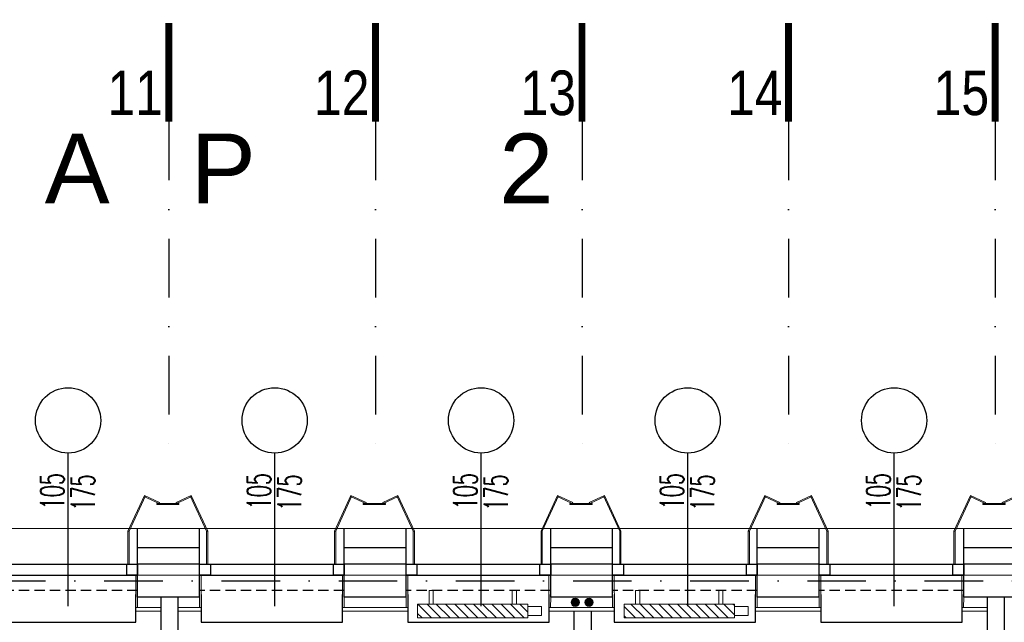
# Model space of a CAD drawing. Header units: millimetres. Extents: x 14495 to 271441, y -21035 to 2232.
# Tile 22 of 227: x 84191 to 84906, y -5329 to -4891. Entities that reach past the tile are written whole.
import ezdxf
from ezdxf.enums import TextEntityAlignment as Align

# ---------------------------------------------------------------- set-up
doc = ezdxf.new("R2010")
doc.units = ezdxf.units.MM
doc.linetypes.add('DASHDOT', pattern=[1, 0.5, -0.25, 0, -0.25])
doc.linetypes.add('HIDDENX2', pattern=[0.75, 0.5, -0.25])
for name, color, linetype, lineweight in [('0-c.o.-grzejniki', 34, 'Continuous', 9), ('A_L_CIENKA', 251, 'Continuous', 5), ('A_obudowy G-K', 31, 'Continuous', 0), ('SAN_Przewody powrotne CO na rzucie', 180, 'Continuous', 40), ('SAN_Przewody zasilające CO na rzucie', 20, 'Continuous', 40)]:
    doc.layers.add(name, color=color, linetype=linetype, lineweight=lineweight)
for name, color, linetype in [('_1_cienkie', 251, 'Continuous'), ('_A_widok', 1, 'Continuous'), ('a-bloki-drzwi', 52, 'Continuous'), ('a-cienka', 8, 'Continuous'), ('A_bloki-drzwi', 1, 'Continuous'), ('A_BLOKI_KÓŁKO', 1, 'Continuous'), ('A_BLOKI_OPIS', 1, 'Continuous'), ('a_cienka', 8, 'Continuous'), ('A_grzejniki', 34, 'Continuous'), ('A_L przerywana', 251, 'HIDDENX2'), ('A_Lwidok', 1, 'Continuous'), ('A_okładzina HPL', 37, 'Continuous'), ('A_opis', 1, 'Continuous'), ('A_OSIE', 252, 'DASHDOT'), ('A_PROJEKTOWANE', 3, 'Continuous'), ('A_SC_DZIAlOWE', 4, 'Continuous')]:
    doc.layers.add(name, color=color, linetype=linetype)
doc.styles.add('cent', font='swissel.ttf')
doc.styles.add('ROMANS', font='romans', dxfattribs={"width": 0.6})

# ---------------------------------------------------------------- blocks, each defined once
blk = doc.blocks.new('OSS1')
at = {"linetype": 'Continuous', "const_width": 5}
blk.add_lwpolyline([(0, 0), (0, -71.57)], dxfattribs=at)
at = {"style": 'cent'}
blk.add_attdef('01', text='', height=32.4, dxfattribs=at).set_placement((-4.39, -34.41), align=Align.RIGHT)
blk = doc.blocks.new('fghsdx')
at = {"lineweight": 0}
for p, q in [((-37.08, -19.4), (-25.08, 6.6)), ((-36.19, -19.4), (-24.35, 6.26)), ((-14.42, 0.8), (-25.41, 5.87)), ((-14.08, 1.53), (-25.08, 6.6)), ((-16.15, 0.8), (0, 0.8)), ((-16.15, 0.8), (-16.15, 0)), ((-16.15, 0), (0, 0)), ((-14.42, 0.8), (-14.08, 1.53)), ((-2.07, 1.53), (8.92, 6.6)), ((-1.73, 0.8), (-2.07, 1.53)), ((-1.73, 0.8), (9.26, 5.87)), ((0, 0.8), (0, 0)), ((20.04, -19.4), (8.2, 6.26)), ((20.92, -19.4), (8.92, 6.6)), ((-37.08, -19.4), (-36.19, -19.4)), ((20.92, -19.4), (20.04, -19.4))]:
    blk.add_line(p, q, dxfattribs=at)
blk = doc.blocks.new('mjkk')
at = {"layer": '0-c.o.-grzejniki'}
h = blk.add_hatch(dxfattribs=at)
h.set_pattern_fill('ANSI31', color=256, scale=1.5, angle=-90.01613, style=0)
h.set_pattern_definition([(-135.016127, (-172292.014, 132455.0023), (-3.36664804, 3.36854379), [])])
h.paths.add_polyline_path([(-9.98, -80), (-0.01, -80), (0, 0), (-9.98, 0)])
blk.add_lwpolyline([(-9.98, -80), (-9.98, 0), (0, 0), (-0.01, -80)], close=True, dxfattribs=at)
at = {"layer": '0-c.o.-grzejniki', "ltscale": 2}
for points in [[(10.03, -11.37), (10.03, -8.26), (0.02, -8.26), (0.02, -11.37)], [(10.03, -68.63), (10.03, -71.74), (0.02, -71.74), (0.02, -68.63)], [(-1.75, -80), (-1.75, -90), (-8.23, -90), (-8.23, -80)]]:
    blk.add_lwpolyline(points, close=True, dxfattribs=at)
blk = doc.blocks.new('HJTS')
at = {"color": 8}
blk.add_line((0, 0), (0, 111.34), dxfattribs=at)
at = {"layer": 'A_BLOKI_KÓŁKO', "ltscale": 0.04}
blk.add_circle((0, 135.04), 23.7, dxfattribs=at)
at = {"layer": 'A_BLOKI_OPIS', "style": 'ROMANS'}
for tag, height, width, p in [('O', 20.59, 0.5, (-0.05, 135.67)), ('100', 17.16, 0.6, (-11.49, 86.54)), ('200', 17.16, 0.6, (10.76, 86.54))]:
    blk.add_attdef(tag, text='', height=height, rotation=90, dxfattribs=dict(at, width=width)).set_placement(p, align=Align.MIDDLE)

msp = doc.modelspace()

# ---------------------------------------------------------------- hatches: boundary and pattern name
at = {"layer": 'SAN_Przewody powrotne CO na rzucie', "lineweight": 13}
msp.add_hatch(color=256, dxfattribs=at).paths.add_polyline_path([(84591.85, -5314.03, 1), (84597.85, -5314.03, 1)])
at = {"layer": 'SAN_Przewody zasilające CO na rzucie', "lineweight": 13}
msp.add_hatch(color=256, dxfattribs=at).paths.add_polyline_path([(84601.85, -5314.03, 1), (84607.85, -5314.03, 1)])

# ---------------------------------------------------------------- linework, layer by layer
at = {"layer": '_1_cienkie'}
for p, q in [((84277.08, -5274.37), (84277.08, -5260.37)), ((84322.08, -5274.37), (84322.08, -5260.37)), ((84427.08, -5274.37), (84427.08, -5260.37)), ((84472.08, -5274.37), (84472.08, -5260.37)), ((84577.01, -5274.37), (84577.01, -5260.37)), ((84622.01, -5274.37), (84622.01, -5260.37)), ((84727.01, -5274.37), (84727.01, -5260.37)), ((84772.01, -5274.37), (84772.01, -5260.37)), ((84876.93, -5274.37), (84876.93, -5260.37))]:
    msp.add_line(p, q, dxfattribs=at)
at = {"layer": '_A_widok'}
for p, q in [((84172.08, -5294.37), (84277.08, -5294.37)), ((84322.08, -5294.37), (84427.08, -5294.37)), ((84472.01, -5294.37), (84577.01, -5294.37)), ((84622.01, -5294.37), (84727.01, -5294.37)), ((84771.93, -5294.37), (84876.93, -5294.37))]:
    msp.add_line(p, q, dxfattribs=at)
at = {"layer": 'a-cienka'}
for points in [[(84322.01, -5286.37), (84277.01, -5286.37)], [(84472.01, -5286.37), (84427.01, -5286.37)], [(84622.01, -5286.37), (84577.01, -5286.37)], [(84772.01, -5286.37), (84727.01, -5286.37)], [(84921.93, -5286.37), (84876.93, -5286.37)]]:
    msp.add_lwpolyline(points, dxfattribs=at)
at = {"layer": 'A_bloki-drzwi'}
for p, q in [((84172.08, -5286.37), (84277.08, -5286.37)), ((84322.08, -5286.37), (84427.08, -5286.37)), ((84472.01, -5286.37), (84577.01, -5286.37)), ((84622.01, -5286.37), (84727.01, -5286.37)), ((84771.93, -5286.37), (84876.93, -5286.37)), ((84172.08, -5294.37), (84277.08, -5294.37)), ((84322.08, -5294.37), (84427.08, -5294.37)), ((84472.01, -5294.37), (84577.01, -5294.37)), ((84622.01, -5294.37), (84727.01, -5294.37)), ((84771.93, -5294.37), (84876.93, -5294.37))]:
    msp.add_line(p, q, dxfattribs=at)
for points in [[(84269.21, -5286.37), (84277.08, -5286.37), (84277.08, -5294.37), (84269.21, -5294.37)], [(84322.08, -5286.37), (84329.95, -5286.37), (84329.95, -5294.37), (84322.08, -5294.37)], [(84419.21, -5286.37), (84427.08, -5286.37), (84427.08, -5294.37), (84419.21, -5294.37)], [(84472.01, -5286.37), (84479.88, -5286.37), (84479.88, -5294.37), (84472.01, -5294.37)], [(84569.14, -5286.37), (84577.01, -5286.37), (84577.01, -5294.37), (84569.14, -5294.37)], [(84622.01, -5286.37), (84629.88, -5286.37), (84629.88, -5294.37), (84622.01, -5294.37)], [(84719.14, -5286.37), (84727.01, -5286.37), (84727.01, -5294.37), (84719.14, -5294.37)], [(84771.93, -5286.37), (84779.8, -5286.37), (84779.8, -5294.37), (84771.93, -5294.37)], [(84869.07, -5286.37), (84876.93, -5286.37), (84876.93, -5294.37), (84869.07, -5294.37)]]:
    msp.add_lwpolyline(points, close=True, dxfattribs=at)
at = {"layer": 'a_cienka', "linetype": 'Continuous', "lineweight": 13}
msp.add_line((86526.65, -5294.37), (82739.33, -5294.37), dxfattribs=at)
at = {"layer": 'A_L przerywana', "ltscale": 15}
for p, q in [((84277.08, -5305.37), (84172.08, -5305.37)), ((84427.01, -5305.37), (84322.01, -5305.37)), ((84577.01, -5305.37), (84472.01, -5305.37)), ((84727.01, -5305.37), (84622.01, -5305.37)), ((84877.01, -5305.37), (84772.01, -5305.37))]:
    msp.add_line(p, q, dxfattribs=at)
at = {"layer": 'A_L_CIENKA'}
for p, q in [((82411.29, -5260.37), (86596.29, -5260.37)), ((84172.08, -5260.37), (84277.08, -5260.37)), ((84322.08, -5260.37), (84427.08, -5260.37)), ((84622.01, -5260.37), (84727.01, -5260.37)), ((84771.93, -5260.37), (84876.93, -5260.37))]:
    msp.add_line(p, q, dxfattribs=at)
at = {"layer": 'A_Lwidok'}
for points in [[(84173.29, -5308.37), (84173.29, -5328.37), (84275.79, -5328.37), (84275.79, -5308.37)], [(84323.3, -5308.37), (84323.3, -5328.37), (84425.8, -5328.37), (84425.8, -5308.37)], [(84473.3, -5308.37), (84473.3, -5328.37), (84575.8, -5328.37), (84575.8, -5308.37)], [(84623.22, -5308.37), (84623.22, -5328.37), (84725.72, -5328.37), (84725.72, -5308.37)], [(84773.22, -5308.37), (84773.22, -5328.37), (84875.72, -5328.37), (84875.72, -5308.37)]]:
    msp.add_lwpolyline(points, dxfattribs=at)
at = {"layer": 'A_obudowy G-K', "linetype": 'Continuous', "lineweight": 5}
for p, q in [((84275.81, -5320.37), (84275.85, -5294.37)), ((84323.31, -5320.37), (84323.27, -5294.37)), ((84425.81, -5320.37), (84425.85, -5294.37)), ((84473.31, -5320.37), (84473.27, -5294.37)), ((84575.74, -5320.37), (84575.78, -5294.37)), ((84623.24, -5320.37), (84623.2, -5294.37)), ((84725.74, -5320.37), (84725.78, -5294.37)), ((84773.24, -5320.37), (84773.2, -5294.37)), ((84875.67, -5320.37), (84875.71, -5294.37)), ((84277.07, -5317.87), (84277.08, -5310.37)), ((84322.06, -5317.87), (84322.05, -5310.37)), ((84427.07, -5317.87), (84427.08, -5310.37)), ((84472.06, -5317.87), (84472.05, -5310.37)), ((84576.99, -5317.87), (84577.01, -5310.37)), ((84621.99, -5317.87), (84621.97, -5310.37)), ((84726.99, -5317.87), (84727.01, -5310.37)), ((84771.99, -5317.87), (84771.97, -5310.37)), ((84876.92, -5317.87), (84876.93, -5310.37))]:
    msp.add_line(p, q, dxfattribs=at)
at = {"layer": 'A_obudowy G-K', "lineweight": 5}
for points in [[(84293.87, -5317.87), (84275.82, -5317.87)], [(84323.31, -5317.87), (84306.37, -5317.87)], [(84473.31, -5317.87), (84425.82, -5317.87)], [(84593.87, -5317.87), (84575.74, -5317.87)], [(84623.24, -5317.87), (84593.87, -5317.87)], [(84773.24, -5317.87), (84725.74, -5317.87)], [(84893.94, -5317.87), (84875.67, -5317.87)], [(84293.87, -5320.37), (84275.81, -5320.37)], [(84323.31, -5320.37), (84306.37, -5320.37)], [(84473.31, -5320.37), (84425.81, -5320.37)], [(84593.87, -5320.37), (84575.74, -5320.37)], [(84623.24, -5320.37), (84593.87, -5320.37)], [(84773.24, -5320.37), (84725.74, -5320.37)], [(84893.94, -5320.37), (84875.67, -5320.37)]]:
    msp.add_lwpolyline(points, dxfattribs=at)
at = {"layer": 'A_okładzina HPL', "lineweight": 0}
for p, q in [((84270, -5262.37), (84270, -5286.37)), ((84270.88, -5262.37), (84270.88, -5286.37)), ((84327.12, -5262.37), (84327.12, -5286.37)), ((84328, -5262.37), (84328, -5286.37)), ((84420, -5262.37), (84420, -5286.37)), ((84420.88, -5262.37), (84420.88, -5286.37)), ((84477.12, -5262.37), (84477.12, -5286.37)), ((84478, -5262.37), (84478, -5286.37)), ((84570, -5262.37), (84570, -5286.37)), ((84570.88, -5262.37), (84570.88, -5286.37)), ((84627.12, -5262.37), (84627.12, -5286.37)), ((84628, -5262.37), (84628, -5286.37)), ((84720.51, -5262.37), (84720.51, -5286.37)), ((84721.39, -5262.37), (84721.39, -5286.37)), ((84777.63, -5262.37), (84777.63, -5286.37)), ((84778.51, -5262.37), (84778.51, -5286.37)), ((84869.86, -5262.37), (84869.86, -5286.37)), ((84870.74, -5262.37), (84870.74, -5286.37))]:
    msp.add_line(p, q, dxfattribs=at)
at = {"layer": 'A_OSIE', "ltscale": 85}
for p, q in [((84299.79, -4964.93), (84299.79, -5206.75)), ((84449.79, -4964.93), (84449.79, -5206.75)), ((84599.79, -4964.93), (84599.79, -5206.75)), ((84749.79, -4964.93), (84749.79, -5206.75)), ((84899.79, -4964.93), (84899.79, -5206.75)), ((82295.57, -5298.37), (86562.29, -5298.37))]:
    msp.add_line(p, q, dxfattribs=at)
at = {"layer": 'A_PROJEKTOWANE'}
for p, q in [((84277.08, -5310.37), (84277.08, -5272.37)), ((84277.08, -5310.37), (84277.08, -5272.37)), ((84322.01, -5310.37), (84322.01, -5272.37)), ((84427.08, -5310.37), (84427.08, -5272.37)), ((84427.08, -5310.37), (84427.08, -5272.37)), ((84472.01, -5310.37), (84472.01, -5272.37)), ((84577.01, -5310.37), (84577.01, -5272.37)), ((84577.01, -5310.37), (84577.01, -5272.37)), ((84621.93, -5310.37), (84621.93, -5272.37)), ((84727.01, -5310.37), (84727.01, -5272.37)), ((84727.01, -5310.37), (84727.01, -5272.37)), ((84771.93, -5310.37), (84771.93, -5272.37)), ((84876.93, -5310.37), (84876.93, -5272.37)), ((84876.93, -5310.37), (84876.93, -5272.37))]:
    msp.add_line(p, q, dxfattribs=at)
for points in [[(84322.08, -5274.37), (84277.08, -5274.37)], [(84322.08, -5274.37), (84277.08, -5274.37)], [(84322.08, -5274.37), (84277.08, -5274.37)], [(84472.08, -5274.37), (84427.08, -5274.37)], [(84472.08, -5274.37), (84427.08, -5274.37)], [(84472.08, -5274.37), (84427.08, -5274.37)], [(84622.01, -5274.37), (84577.01, -5274.37)], [(84622.01, -5274.37), (84577.01, -5274.37)], [(84622.01, -5274.37), (84577.01, -5274.37)], [(84772.01, -5274.37), (84727.01, -5274.37)], [(84772.01, -5274.37), (84727.01, -5274.37)], [(84772.01, -5274.37), (84727.01, -5274.37)], [(84921.93, -5274.37), (84876.93, -5274.37)], [(84921.93, -5274.37), (84876.93, -5274.37)], [(84921.93, -5274.37), (84876.93, -5274.37)], [(84322.08, -5310.37), (84277.08, -5310.37)], [(84472.08, -5310.37), (84427.08, -5310.37)], [(84622.01, -5310.37), (84577.01, -5310.37)], [(84772.01, -5310.37), (84727.01, -5310.37)], [(84921.93, -5310.37), (84876.93, -5310.37)]]:
    msp.add_lwpolyline(points, dxfattribs=at)
at = {"layer": 'A_SC_DZIAlOWE'}
for p, q in [((84293.87, -5310.37), (84293.87, -5765.87)), ((84306.37, -5310.37), (84306.37, -5765.87)), ((84893.94, -5310.37), (84893.94, -5765.87)), ((84906.44, -5310.37), (84906.44, -5765.87)), ((84593.87, -5320.37), (84593.87, -5765.87)), ((84606.37, -5320.37), (84606.37, -5765.87))]:
    msp.add_line(p, q, dxfattribs=at)
at = {"layer": 'SAN_Przewody powrotne CO na rzucie', "lineweight": 13}
msp.add_circle((84594.85, -5314.03), 3, dxfattribs=at)
at = {"layer": 'SAN_Przewody zasilające CO na rzucie', "lineweight": 13}
msp.add_circle((84604.85, -5314.03), 3, dxfattribs=at)

# ---------------------------------------------------------------- block references
at = {"layer": 'a-bloki-drzwi'}
ref = msp.add_blockref('HJTS', (84226.58, -5316.93), dxfattribs=at)
ref.add_attrib('100', '105', dxfattribs={"layer": 'A_BLOKI_OPIS', "extrusion": (0, 0, -1), "height": 17.16, "rotation": 90, "style": 'ROMANS', "text_generation_flag": 4, "width": 0.6}).set_placement((-84215.09, -5233.33), align=Align.MIDDLE)
ref.add_attrib('200', '175', dxfattribs={"layer": 'A_BLOKI_OPIS', "extrusion": (0, 0, -1), "height": 17.16, "rotation": 90, "style": 'ROMANS', "text_generation_flag": 4, "width": 0.6}).set_placement((-84237.35, -5234.31), align=Align.MIDDLE)
ref = msp.add_blockref('HJTS', (84376.58, -5316.93), dxfattribs=at)
ref.add_attrib('100', '105', dxfattribs={"layer": 'A_BLOKI_OPIS', "extrusion": (0, 0, -1), "height": 17.16, "rotation": 90, "style": 'ROMANS', "text_generation_flag": 4, "width": 0.6}).set_placement((-84365.09, -5233.33), align=Align.MIDDLE)
ref.add_attrib('200', '175', dxfattribs={"layer": 'A_BLOKI_OPIS', "extrusion": (0, 0, -1), "height": 17.16, "rotation": 90, "style": 'ROMANS', "text_generation_flag": 4, "width": 0.6}).set_placement((-84387.35, -5234.31), align=Align.MIDDLE)
ref = msp.add_blockref('HJTS', (84526.51, -5316.93), dxfattribs=at)
ref.add_attrib('100', '105', dxfattribs={"layer": 'A_BLOKI_OPIS', "extrusion": (0, 0, -1), "height": 17.16, "rotation": 90, "style": 'ROMANS', "text_generation_flag": 4, "width": 0.6}).set_placement((-84515.02, -5233.33), align=Align.MIDDLE)
ref.add_attrib('200', '175', dxfattribs={"layer": 'A_BLOKI_OPIS', "extrusion": (0, 0, -1), "height": 17.16, "rotation": 90, "style": 'ROMANS', "text_generation_flag": 4, "width": 0.6}).set_placement((-84537.27, -5234.31), align=Align.MIDDLE)
ref = msp.add_blockref('HJTS', (84676.51, -5316.93), dxfattribs=at)
ref.add_attrib('100', '105', dxfattribs={"layer": 'A_BLOKI_OPIS', "extrusion": (0, 0, -1), "height": 17.16, "rotation": 90, "style": 'ROMANS', "text_generation_flag": 4, "width": 0.6}).set_placement((-84665.02, -5233.33), align=Align.MIDDLE)
ref.add_attrib('200', '175', dxfattribs={"layer": 'A_BLOKI_OPIS', "extrusion": (0, 0, -1), "height": 17.16, "rotation": 90, "style": 'ROMANS', "text_generation_flag": 4, "width": 0.6}).set_placement((-84687.27, -5234.31), align=Align.MIDDLE)
ref = msp.add_blockref('HJTS', (84826.44, -5316.93), dxfattribs=at)
ref.add_attrib('100', '105', dxfattribs={"layer": 'A_BLOKI_OPIS', "extrusion": (0, 0, -1), "height": 17.16, "rotation": 90, "style": 'ROMANS', "text_generation_flag": 4, "width": 0.6}).set_placement((-84814.94, -5233.33), align=Align.MIDDLE)
ref.add_attrib('200', '175', dxfattribs={"layer": 'A_BLOKI_OPIS', "extrusion": (0, 0, -1), "height": 17.16, "rotation": 90, "style": 'ROMANS', "text_generation_flag": 4, "width": 0.6}).set_placement((-84837.2, -5234.31), align=Align.MIDDLE)
at = {"layer": 'A_grzejniki', "linetype": 'Continuous', "lineweight": 13, "rotation": 90}
for p in [(84480.4, -5315.37), (84630.4, -5315.37)]:
    msp.add_blockref('mjkk', p, dxfattribs=at)
at = {"layer": 'A_okładzina HPL', "lineweight": 0}
for p in [(84307.08, -5242.97), (84457.08, -5242.97), (84607.08, -5242.97), (84757.58, -5242.97), (84906.94, -5242.97)]:
    msp.add_blockref('fghsdx', p, dxfattribs=at)
at = {"layer": 'A_OSIE'}
ref = msp.add_blockref('OSS1', (84299.79, -4893.36), dxfattribs=at)
ref.add_attrib('01', '11', dxfattribs={"layer": '0', "height": 32.4, "style": 'cent', "width": 0.8}).set_placement((84295.4, -4927.77), align=Align.TOP_RIGHT)
ref = msp.add_blockref('OSS1', (84449.79, -4893.36), dxfattribs=at)
ref.add_attrib('01', '12', dxfattribs={"layer": '0', "height": 32.4, "style": 'cent', "width": 0.8}).set_placement((84445.4, -4927.77), align=Align.TOP_RIGHT)
ref = msp.add_blockref('OSS1', (84599.79, -4893.36), dxfattribs=at)
ref.add_attrib('01', '13', dxfattribs={"layer": '0', "height": 32.4, "style": 'cent', "width": 0.8}).set_placement((84595.4, -4927.77), align=Align.TOP_RIGHT)
ref = msp.add_blockref('OSS1', (84749.79, -4893.36), dxfattribs=at)
ref.add_attrib('01', '14', dxfattribs={"layer": '0', "height": 32.4, "style": 'cent', "width": 0.8}).set_placement((84745.4, -4927.77), align=Align.TOP_RIGHT)
ref = msp.add_blockref('OSS1', (84899.79, -4893.36), dxfattribs=at)
ref.add_attrib('01', '15', dxfattribs={"layer": '0', "height": 32.4, "style": 'cent', "width": 0.8}).set_placement((84895.4, -4927.77), align=Align.TOP_RIGHT)

# ---------------------------------------------------------------- texts
at = {"layer": 'A_opis', "style": 'cent'}
msp.add_text('E   T   A   P         2', height=50.625, rotation=359.99992, dxfattribs=at).set_placement((84001.34, -5024.21))

doc.saveas('drawing.dxf')
